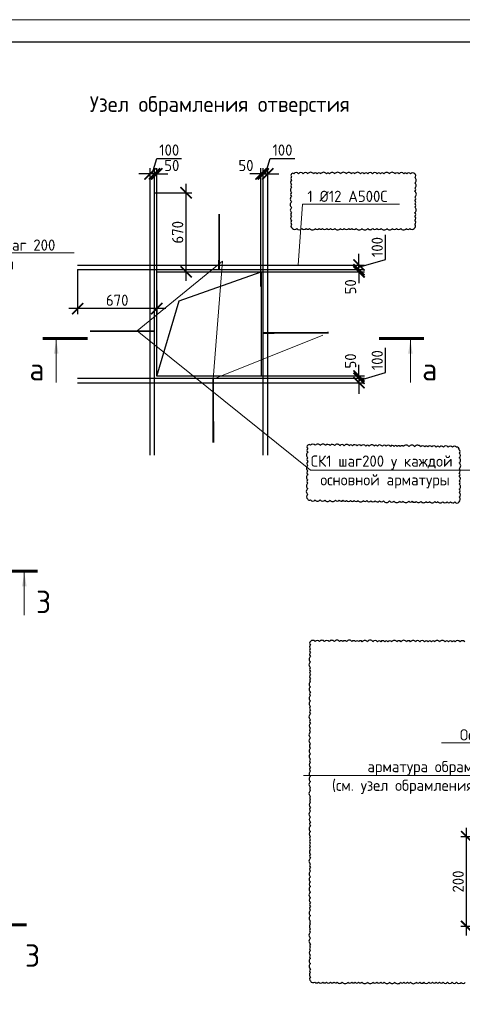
# Model space of a CAD drawing. Header units: millimetres. Extents: x -386473 to 311666, y -59273 to 291770.
# Tile 48 of 132: x -46388 to -36525, y 15991 to 37946. Entities that reach past the tile are written whole.
import ezdxf
from ezdxf import colors
from ezdxf.entities.mleader import LeaderData, LeaderLine
from ezdxf.math import Vec2, Vec3

# ---------------------------------------------------------------- set-up
doc = ezdxf.new("R2010")
doc.units = ezdxf.units.MM
for name, color, linetype, lineweight in [('Арматура', 152, 'Continuous', 40), ('подоснова', 151, 'Continuous', 5), ('размер', 1, 'Continuous', 25), ('РАЗМЕРЫ', 1, 'Continuous', 9), ('ТОНКИЕ', 7, 'Continuous', 9), ('Узлы', 7, 'Continuous', 0)]:
    doc.layers.add(name, color=color, linetype=linetype, lineweight=lineweight)
doc.layers.add('ТОЛСТЫЕ_ОСНОВНЫЕ', color=6, linetype='Continuous')
doc.styles.add('GOST-2.304_Type-B', font='GOST_Common.ttf')
doc.dimstyles.new('СПДС', dxfattribs={"dimscale": 100, "dimtxt": 2.5, "dimasz": 2.5, "dimexe": 1.25, "dimexo": 0, "dimtad": 1, "dimdec": 0, "dimtxsty": 'GOST-2.304_Type-B', "dimblk": 'ARCHTICK', "dimcen": 2.5, "dimdle": 2, "dimadec": 0, "dimazin": 2, "dimtfac": 0.75, "dimtdec": 0, "dimtmove": 1, "dimatfit": 3, "dimfxl": 1, "dimtolj": 1, "dimarcsym": 1})

# ---------------------------------------------------------------- blocks, each defined once
blk = doc.blocks.new('*U44')
at = {"layer": 'ТОЛСТЫЕ_ОСНОВНЫЕ', "color": 6}
blk.add_lwpolyline([(20, 5), (886, 5), (886, 415), (20, 415)], close=True, dxfattribs=at)
at = {"layer": 'ТОНКИЕ'}
blk.add_lwpolyline([(0, 0), (891, 0), (891, 420), (0, 420)], close=True, dxfattribs=at)
blk = doc.blocks.new('_None')
blk = doc.blocks.new('_ArchTick')
at = {"color": 0, "linetype": 'ByBlock', "const_width": 0.15}
blk.add_lwpolyline([(-0.5, -0.5), (0.5, 0.5)], dxfattribs=at)
blk = doc.blocks.new('*D711')
at = {"layer": 'DEFPOINTS', "color": 0, "transparency": 16777216}
for p in [(-43384, 34087), (-42680, 34087), (-43334, 32324)]:
    blk.add_point(p, dxfattribs=at)
at = {"layer": 'размер', "color": 0, "lineweight": -2, "transparency": 16777216}
for p, q in [((-42680, 32124), (-42680, 34287)), ((-43384, 34087), (-42555, 34087)), ((-43334, 32324), (-42555, 32324))]:
    blk.add_line(p, q, dxfattribs=at)
at = {"layer": 'размер', "color": 0, "lineweight": -2, "transparency": 16777216, "xscale": 250, "yscale": 250, "zscale": 250}
for p, rotation in [((-42680, 34087), 90), ((-42680, 32324), 270)]:
    blk.add_blockref('_ArchTick', p, dxfattribs=dict(at, rotation=rotation))
at = {"layer": 'размер', "color": 0, "transparency": 16777216, "insert": (-42868, 33206), "char_height": 250, "attachment_point": 5, "rotation": 90, "style": 'GOST-2.304_Type-B'}
blk.add_mtext('\\A1;670', dxfattribs=at)
blk = doc.blocks.new('*D712')
at = {"layer": 'DEFPOINTS', "color": 0, "transparency": 16777216}
for p in [(-45097, 32374), (-43334, 31911), (-45097, 31503)]:
    blk.add_point(p, dxfattribs=at)
at = {"layer": 'размер', "color": 0, "lineweight": -2, "transparency": 16777216}
for p, q in [((-45097, 32374), (-45097, 31378)), ((-43334, 31911), (-43334, 31378)), ((-43134, 31503), (-45297, 31503))]:
    blk.add_line(p, q, dxfattribs=at)
at = {"layer": 'размер', "color": 0, "lineweight": -2, "transparency": 16777216, "xscale": 250, "yscale": 250, "zscale": 250, "rotation": 180}
blk.add_blockref('_ArchTick', (-45097, 31503), dxfattribs=at)
at = {"layer": 'размер', "color": 0, "lineweight": -2, "transparency": 16777216, "xscale": 250, "yscale": 250, "zscale": 250}
blk.add_blockref('_ArchTick', (-43334, 31503), dxfattribs=at)
at = {"layer": 'размер', "color": 0, "transparency": 16777216, "insert": (-44216, 31690), "char_height": 250, "attachment_point": 5, "style": 'GOST-2.304_Type-B'}
blk.add_mtext('\\A1;670', dxfattribs=at)
blk = doc.blocks.new('*D713')
at = {"layer": 'DEFPOINTS', "color": 0, "transparency": 16777216}
for p in [(-41337, 32374), (-41337, 32324), (-38827, 32374)]:
    blk.add_point(p, dxfattribs=at)
at = {"layer": 'размер', "color": 0, "lineweight": -2, "transparency": 16777216}
for p, q in [((-38827, 32374), (-38827, 32624)), ((-41337, 32374), (-38702, 32374)), ((-41337, 32324), (-38702, 32324)), ((-38827, 32324), (-38827, 32374)), ((-38827, 32324), (-38827, 32074))]:
    blk.add_line(p, q, dxfattribs=at)
at = {"layer": 'размер', "color": 0, "lineweight": -2, "transparency": 16777216, "xscale": 250, "yscale": 250, "zscale": 250}
for p, rotation in [((-38827, 32374), 270), ((-38827, 32324), 90)]:
    blk.add_blockref('_ArchTick', p, dxfattribs=dict(at, rotation=rotation))
at = {"layer": 'размер', "color": 0, "transparency": 16777216, "insert": (-39015, 31989), "char_height": 250, "attachment_point": 5, "rotation": 90, "style": 'GOST-2.304_Type-B'}
blk.add_mtext('\\A1;50', dxfattribs=at)
blk = doc.blocks.new('*D714')
at = {"layer": 'DEFPOINTS', "color": 0, "transparency": 16777216}
for p in [(-41337, 32374), (-39247, 32474), (-38827, 32474)]:
    blk.add_point(p, dxfattribs=at)
at = {"layer": 'размер', "color": 0, "lineweight": -2, "transparency": 16777216}
for p, q in [((-38234, 32602), (-38234, 33152)), ((-38827, 32474), (-38827, 32724)), ((-38827, 32424), (-38234, 32602)), ((-41337, 32374), (-38702, 32374)), ((-39247, 32474), (-38702, 32474)), ((-38827, 32374), (-38827, 32474)), ((-38827, 32374), (-38827, 32474)), ((-38827, 32374), (-38827, 32124))]:
    blk.add_line(p, q, dxfattribs=at)
at = {"layer": 'размер', "color": 0, "lineweight": -2, "transparency": 16777216, "xscale": 250, "yscale": 250, "zscale": 250}
for p, rotation in [((-38827, 32474), 270), ((-38827, 32374), 90)]:
    blk.add_blockref('_ArchTick', p, dxfattribs=dict(at, rotation=rotation))
at = {"layer": 'размер', "color": 0, "transparency": 16777216, "insert": (-38421, 32877), "char_height": 250, "attachment_point": 5, "rotation": 90, "style": 'GOST-2.304_Type-B'}
blk.add_mtext('\\A1;100', dxfattribs=at)
blk = doc.blocks.new('*D705')
at = {"layer": 'DEFPOINTS', "color": 0, "transparency": 16777216}
for p in [(-41337, 30001), (-41337, 29951), (-38827, 29951)]:
    blk.add_point(p, dxfattribs=at)
at = {"layer": 'размер', "color": 0, "lineweight": -2, "transparency": 16777216}
for p, q in [((-38827, 30001), (-38827, 30251)), ((-41337, 30001), (-38702, 30001)), ((-41337, 29951), (-38702, 29951)), ((-38827, 30001), (-38827, 29951)), ((-38827, 29951), (-38827, 29701))]:
    blk.add_line(p, q, dxfattribs=at)
at = {"layer": 'размер', "color": 0, "lineweight": -2, "transparency": 16777216, "xscale": 250, "yscale": 250, "zscale": 250}
for p, rotation in [((-38827, 30001), 270), ((-38827, 29951), 90)]:
    blk.add_blockref('_ArchTick', p, dxfattribs=dict(at, rotation=rotation))
at = {"layer": 'размер', "color": 0, "transparency": 16777216, "insert": (-39015, 30336), "char_height": 250, "attachment_point": 5, "rotation": 90, "style": 'GOST-2.304_Type-B'}
blk.add_mtext('\\A1;50', dxfattribs=at)
blk = doc.blocks.new('*D706')
at = {"layer": 'DEFPOINTS', "color": 0, "transparency": 16777216}
for p in [(-41337, 29951), (-39247, 29851), (-38827, 29851)]:
    blk.add_point(p, dxfattribs=at)
at = {"layer": 'размер', "color": 0, "lineweight": -2, "transparency": 16777216}
for p, q in [((-38234, 30079), (-38234, 30629)), ((-38827, 29951), (-38827, 30201)), ((-38827, 29901), (-38234, 30079)), ((-41337, 29951), (-38702, 29951)), ((-38827, 29951), (-38827, 29851)), ((-38827, 29951), (-38827, 29851)), ((-39247, 29851), (-38702, 29851)), ((-38827, 29851), (-38827, 29601))]:
    blk.add_line(p, q, dxfattribs=at)
at = {"layer": 'размер', "color": 0, "lineweight": -2, "transparency": 16777216, "xscale": 250, "yscale": 250, "zscale": 250}
for p, rotation in [((-38827, 29951), 270), ((-38827, 29851), 90)]:
    blk.add_blockref('_ArchTick', p, dxfattribs=dict(at, rotation=rotation))
at = {"layer": 'размер', "color": 0, "transparency": 16777216, "insert": (-38421, 30354), "char_height": 250, "attachment_point": 5, "rotation": 90, "style": 'GOST-2.304_Type-B'}
blk.add_mtext('\\A1;100', dxfattribs=at)
blk = doc.blocks.new('*D707')
at = {"layer": 'DEFPOINTS', "color": 0, "transparency": 16777216}
for p in [(-40961, 34507), (-41011, 31997), (-40961, 31997)]:
    blk.add_point(p, dxfattribs=at)
at = {"layer": 'размер', "color": 0, "lineweight": -2, "transparency": 16777216}
for p, q in [((-41011, 34507), (-41261, 34507)), ((-41011, 31997), (-41011, 34632)), ((-41011, 34507), (-40961, 34507)), ((-40961, 31997), (-40961, 34632)), ((-40961, 34507), (-40711, 34507))]:
    blk.add_line(p, q, dxfattribs=at)
at = {"layer": 'размер', "color": 0, "lineweight": -2, "transparency": 16777216, "xscale": 250, "yscale": 250, "zscale": 250}
blk.add_blockref('_ArchTick', (-41011, 34507), dxfattribs=at)
at = {"layer": 'размер', "color": 0, "lineweight": -2, "transparency": 16777216, "xscale": 250, "yscale": 250, "zscale": 250, "rotation": 180}
blk.add_blockref('_ArchTick', (-40961, 34507), dxfattribs=at)
at = {"layer": 'размер', "color": 0, "transparency": 16777216, "insert": (-41346, 34695), "char_height": 250, "attachment_point": 5, "style": 'GOST-2.304_Type-B'}
blk.add_mtext('\\A1;50', dxfattribs=at)
blk = doc.blocks.new('*D708')
at = {"layer": 'DEFPOINTS', "color": 0, "transparency": 16777216}
for p in [(-40861, 34507), (-40861, 34087), (-40961, 31997)]:
    blk.add_point(p, dxfattribs=at)
at = {"layer": 'размер', "color": 0, "lineweight": -2, "transparency": 16777216}
for p, q in [((-40911, 34507), (-40807, 34851)), ((-40807, 34851), (-40257, 34851)), ((-40961, 34507), (-41211, 34507)), ((-40961, 31997), (-40961, 34632)), ((-40961, 34507), (-40861, 34507)), ((-40961, 34507), (-40861, 34507)), ((-40861, 34087), (-40861, 34632)), ((-40861, 34507), (-40611, 34507))]:
    blk.add_line(p, q, dxfattribs=at)
at = {"layer": 'размер', "color": 0, "lineweight": -2, "transparency": 16777216, "xscale": 250, "yscale": 250, "zscale": 250}
blk.add_blockref('_ArchTick', (-40961, 34507), dxfattribs=at)
at = {"layer": 'размер', "color": 0, "lineweight": -2, "transparency": 16777216, "xscale": 250, "yscale": 250, "zscale": 250, "rotation": 180}
blk.add_blockref('_ArchTick', (-40861, 34507), dxfattribs=at)
at = {"layer": 'размер', "color": 0, "transparency": 16777216, "insert": (-40532, 35039), "char_height": 250, "attachment_point": 5, "style": 'GOST-2.304_Type-B'}
blk.add_mtext('\\A1;100', dxfattribs=at)
blk = doc.blocks.new('*D709')
at = {"layer": 'DEFPOINTS', "color": 0, "transparency": 16777216}
for p in [(-43384, 34507), (-43384, 31997), (-43334, 31997)]:
    blk.add_point(p, dxfattribs=at)
at = {"layer": 'размер', "color": 0, "lineweight": -2, "transparency": 16777216}
for p, q in [((-43384, 34507), (-43634, 34507)), ((-43384, 31997), (-43384, 34632)), ((-43334, 34507), (-43384, 34507)), ((-43334, 31997), (-43334, 34632)), ((-43334, 34507), (-43084, 34507))]:
    blk.add_line(p, q, dxfattribs=at)
at = {"layer": 'размер', "color": 0, "lineweight": -2, "transparency": 16777216, "xscale": 250, "yscale": 250, "zscale": 250}
blk.add_blockref('_ArchTick', (-43384, 34507), dxfattribs=at)
at = {"layer": 'размер', "color": 0, "lineweight": -2, "transparency": 16777216, "xscale": 250, "yscale": 250, "zscale": 250, "rotation": 180}
blk.add_blockref('_ArchTick', (-43334, 34507), dxfattribs=at)
at = {"layer": 'размер', "color": 0, "transparency": 16777216, "insert": (-42999, 34695), "char_height": 250, "attachment_point": 5, "style": 'GOST-2.304_Type-B'}
blk.add_mtext('\\A1;50', dxfattribs=at)
blk = doc.blocks.new('*D710')
at = {"layer": 'DEFPOINTS', "color": 0, "transparency": 16777216}
for p in [(-43484, 34507), (-43484, 34087), (-43384, 31997)]:
    blk.add_point(p, dxfattribs=at)
at = {"layer": 'размер', "color": 0, "lineweight": -2, "transparency": 16777216}
for p, q in [((-43434, 34507), (-43331, 34851)), ((-43331, 34851), (-42781, 34851)), ((-43484, 34507), (-43734, 34507)), ((-43484, 34087), (-43484, 34632)), ((-43384, 34507), (-43484, 34507)), ((-43384, 34507), (-43484, 34507)), ((-43384, 31997), (-43384, 34632)), ((-43384, 34507), (-43134, 34507))]:
    blk.add_line(p, q, dxfattribs=at)
at = {"layer": 'размер', "color": 0, "lineweight": -2, "transparency": 16777216, "xscale": 250, "yscale": 250, "zscale": 250}
blk.add_blockref('_ArchTick', (-43484, 34507), dxfattribs=at)
at = {"layer": 'размер', "color": 0, "lineweight": -2, "transparency": 16777216, "xscale": 250, "yscale": 250, "zscale": 250, "rotation": 180}
blk.add_blockref('_ArchTick', (-43384, 34507), dxfattribs=at)
at = {"layer": 'размер', "color": 0, "transparency": 16777216, "insert": (-43056, 35039), "char_height": 250, "attachment_point": 5, "style": 'GOST-2.304_Type-B'}
blk.add_mtext('\\A1;100', dxfattribs=at)
blk = doc.blocks.new('*D729')
at = {"layer": 'DEFPOINTS', "color": 0, "transparency": 16777216}
for p in [(-36430, 19729), (-35157, 19729), (-35238, 17729)]:
    blk.add_point(p, dxfattribs=at)
at = {"layer": 'РАЗМЕРЫ', "color": 0, "lineweight": -2, "transparency": 16777216}
for p, q in [((-36430, 17529), (-36430, 19929)), ((-35157, 19729), (-36555, 19729)), ((-35238, 17729), (-36555, 17729))]:
    blk.add_line(p, q, dxfattribs=at)
at = {"layer": 'РАЗМЕРЫ', "color": 0, "lineweight": -2, "transparency": 16777216, "xscale": 250, "yscale": 250, "zscale": 250}
for p, rotation in [((-36430, 19729), 90), ((-36430, 17729), 270)]:
    blk.add_blockref('_ArchTick', p, dxfattribs=dict(at, rotation=rotation))
at = {"layer": 'РАЗМЕРЫ', "color": 0, "lineweight": 0, "transparency": 16777216, "insert": (-36617, 18729), "char_height": 250, "attachment_point": 5, "rotation": 90, "style": 'GOST-2.304_Type-B'}
blk.add_mtext('\\A1;200', dxfattribs=at)

msp = doc.modelspace()

# ---------------------------------------------------------------- linework, layer by layer
at = {"color": 0, "linetype": 'ByBlock', "lineweight": 30, "ltscale": 100}
for p, q in [((-43484.1, 28237.3), (-43484.1, 34087.3)), ((-43384.1, 28237.3), (-43384.1, 34087.3)), ((-40960.6, 28237.3), (-40960.6, 34087.3)), ((-40860.6, 28237.3), (-40860.6, 34087.3)), ((-45097.4, 32474.1), (-39247.4, 32474.1)), ((-45097.4, 32374.1), (-39247.4, 32374.1)), ((-45097.4, 29950.6), (-39247.4, 29950.6)), ((-45097.4, 29850.6), (-39247.4, 29850.6))]:
    msp.add_line(p, q, dxfattribs=at)
at = {"color": 240, "true_color": 0xed1f24}
for points in [[(-40327.7, 34509.2, 0.5205671), (-40327.7, 34441.1, 0.5205671), (-40327.7, 34367.6, 0.5205671), (-40327.7, 34275.9, 0.5205671), (-40327.7, 34204, 0.5205671), (-40327.7, 34091.2, 0.5205671), (-40327.7, 34004.4, 0.5205671), (-40327.7, 33885.8, 0.5205671), (-40327.7, 33756.7, 0.5205671), (-40327.7, 33643.1, 0.5205671), (-40327.7, 33566.2, 0.5205671), (-40327.7, 33458.3, 0.5205671), (-40327.7, 33386.2, 0.5205671), (-40307.8, 33291.6, 0.5205671), (-40210.5, 33291.6, 0.5205671), (-40102.2, 33291.6, 0.5205671), (-40006.7, 33291.6, 0.5205671), (-39930.3, 33291.6, 0.5205671), (-39801.7, 33291.6, 0.5205671), (-39715.1, 33291.6, 0.5205671), (-39643.9, 33291.6, 0.5205671), (-39542.6, 33291.6, 0.5205671), (-39460.9, 33291.6, 0.5205671), (-39365.5, 33291.6, 0.5205671), (-39245.4, 33291.6, 0.5205671), (-39156.5, 33291.6, 0.5205671), (-39055.6, 33291.6, 0.5205671), (-38985.2, 33291.6, 0.5205671), (-38889.1, 33291.6, 0.5205671), (-38760, 33291.6, 0.5205671), (-38630.6, 33291.6, 0.5205671), (-38521.2, 33291.6, 0.5205671), (-38431.5, 33291.6, 0.5205671), (-38333.6, 33291.6, 0.5205671), (-38203.7, 33291.6, 0.5205671), (-38084.6, 33291.6, 0.5205671), (-37987.7, 33291.6, 0.5205671), (-37895.1, 33291.6, 0.5205671), (-37774.2, 33291.6, 0.5205671), (-37693.6, 33291.6, 0.5205671), (-37596.6, 33291.6, 0.5205671), (-37582.2, 33384.9, 0.5205671), (-37582.2, 33474.4, 0.5205671), (-37582.2, 33561.3, 0.5205671), (-37582.2, 33643, 0.5205671), (-37582.2, 33764.6, 0.5205671), (-37582.2, 33838, 0.5205671), (-37582.2, 33909.2, 0.5205671), (-37582.2, 33989.3, 0.5205671), (-37582.2, 34118.2, 0.5205671), (-37582.2, 34192.3, 0.5205671), (-37582.2, 34301.2, 0.5205671), (-37582.2, 34426.5, 0.5205671), (-37585.1, 34509.2, 0.5205671), (-37678.8, 34509.2, 0.5205671), (-37761.5, 34509.2, 0.5205671), (-37830.1, 34509.2, 0.5205671), (-37935.1, 34509.2, 0.5205671), (-38024.7, 34509.2, 0.5205671), (-38151.8, 34509.2, 0.5205671), (-38273.8, 34509.2, 0.5205671), (-38346.3, 34509.2, 0.5205671), (-38420.1, 34509.2, 0.5205671), (-38523.5, 34509.2, 0.5205671), (-38629.7, 34509.2, 0.5205671), (-38708.4, 34509.2, 0.5205671), (-38793.8, 34509.2, 0.5205671), (-38921.2, 34509.2, 0.5205671), (-38998.6, 34509.2, 0.5205671), (-39109.3, 34509.2, 0.5205671), (-39236.4, 34509.2, 0.5205671), (-39368, 34509.2, 0.5205671), (-39482.9, 34509.2, 0.5205671), (-39549.7, 34509.2, 0.5205671), (-39679.1, 34509.2, 0.5205671), (-39762, 34509.2, 0.5205671), (-39838.6, 34509.2, 0.5205671), (-39969.8, 34509.2, 0.5205671), (-40070.2, 34509.2, 0.5205671), (-40177.5, 34509.2, 0.5205671), (-40277.5, 34509.2, 0.5205671)], [(-39967.9, 28457.5, 0.5205671), (-39967.9, 28380, 0.5205671), (-39967.9, 28298.8, 0.5205671), (-39967.9, 28178.3, 0.5205671), (-39967.9, 28095.2, 0.5205671), (-39967.9, 28001.7, 0.5205671), (-39967.9, 27887, 0.5205671), (-39967.9, 27800.1, 0.5205671), (-39967.9, 27685.1, 0.5205671), (-39967.9, 27608.8, 0.5205671), (-39967.9, 27491.5, 0.5205671), (-39967.9, 27359.7, 0.5205671), (-39967.9, 27253.7, 0.5205671), (-39907.8, 27239.1, 0.5205671), (-39805.7, 27237.7, 0.5205671), (-39695.3, 27236.1, 0.5205671), (-39588.2, 27234.6, 0.5205671), (-39469.8, 27233, 0.5205671), (-39353.8, 27231.4, 0.5205671), (-39267.9, 27230.1, 0.5205671), (-39183.7, 27229, 0.5205671), (-39106, 27227.9, 0.5205671), (-39012.9, 27226.6, 0.5205671), (-38936.8, 27225.5, 0.5205671), (-38847.7, 27224.2, 0.5205671), (-38731.4, 27222.6, 0.5205671), (-38651.6, 27221.5, 0.5205671), (-38563.1, 27220.3, 0.5205671), (-38469.9, 27218.9, 0.5205671), (-38367.1, 27217.5, 0.5205671), (-38278.6, 27216.3, 0.5205671), (-38146, 27214.4, 0.5205671), (-38051.3, 27213.1, 0.5205671), (-37921.1, 27211.2, 0.5205671), (-37844.6, 27210.2, 0.5205671), (-37719.1, 27208.4, 0.5205671), (-37643.7, 27207.4, 0.5205671), (-37556.3, 27206.1, 0.5205671), (-37447.4, 27204.6, 0.5205671), (-37336.3, 27203, 0.5205671), (-37251.4, 27201.9, 0.5205671), (-37137.3, 27200.2, 0.5205671), (-37070.4, 27199.3, 0.5205671), (-36959, 27197.7, 0.5205671), (-36863.2, 27196.4, 0.5205671), (-36785.6, 27195.3, 0.5205671), (-36691.8, 27194, 0.5205671), (-36597.3, 27192.7, 0.5205671), (-36594.6, 27297, 0.5205671), (-36594.6, 27400.9, 0.5205671), (-36594.6, 27476, 0.5205671), (-36594.6, 27588.6, 0.5205671), (-36594.6, 27660.9, 0.5205671), (-36594.6, 27763, 0.5205671), (-36594.6, 27838.9, 0.5205671), (-36594.6, 27933.4, 0.5205671), (-36594.6, 28063.7, 0.5205671), (-36594.6, 28176.8, 0.5205671), (-36594.6, 28277.2, 0.5205671), (-36594.6, 28355.8, 0.5205671), (-36654.8, 28411, 0.5205671), (-36744.3, 28412.3, 0.5205671), (-36841, 28413.7, 0.5205671), (-36945.3, 28415.1, 0.5205671), (-37032.8, 28416.3, 0.5205671), (-37103.6, 28417.3, 0.5205671), (-37207.1, 28418.8, 0.5205671), (-37289.4, 28420, 0.5205671), (-37360.7, 28421, 0.5205671), (-37454.2, 28422.3, 0.5205671), (-37585.1, 28424.1, 0.5205671), (-37711.2, 28425.9, 0.5205671), (-37838.4, 28427.7, 0.5205671), (-37906.1, 28428.6, 0.5205671), (-37975.1, 28429.6, 0.5205671), (-38042.9, 28430.5, 0.5205671), (-38128.1, 28431.7, 0.5205671), (-38221, 28433, 0.5205671), (-38306.8, 28434.2, 0.5205671), (-38412.8, 28435.7, 0.5205671), (-38486.5, 28436.7, 0.5205671), (-38597.1, 28438.3, 0.5205671), (-38671.6, 28439.3, 0.5205671), (-38778.7, 28440.8, 0.5205671), (-38869.3, 28442.1, 0.5205671), (-38969.9, 28443.5, 0.5205671), (-39045.3, 28444.6, 0.5205671), (-39157.2, 28446.2, 0.5205671), (-39250.8, 28447.5, 0.5205671), (-39369.3, 28449.1, 0.5205671), (-39472.4, 28450.6, 0.5205671), (-39570.6, 28452, 0.5205671), (-39689.5, 28453.6, 0.5205671), (-39803.1, 28455.2, 0.5205671), (-39905.7, 28456.7, 0.5205671)]]:
    msp.add_lwpolyline(points, format="xyb", close=True, dxfattribs=at)
msp.add_lwpolyline([(-36471.7, 24072.2, 0.5205671), (-36576, 24072.4, 0.5205671), (-36680.9, 24072.7, 0.5205671), (-36750.2, 24072.8, 0.5205671), (-36832.6, 24073, 0.5205671), (-36906.6, 24073.2, 0.5205671), (-37031.2, 24073.4, 0.5205671), (-37140.5, 24073.7, 0.5205671), (-37214.1, 24073.8, 0.5205671), (-37289, 24074, 0.5205671), (-37363.8, 24074.2, 0.5205671), (-37469.2, 24074.4, 0.5205671), (-37566.8, 24074.6, 0.5205671), (-37675.7, 24074.9, 0.5205671), (-37766.6, 24075.1, 0.5205671), (-37893, 24075.3, 0.5205671), (-37982.1, 24075.5, 0.5205671), (-38098.9, 24075.8, 0.5205671), (-38182.8, 24076, 0.5205671), (-38254.7, 24076.1, 0.5205671), (-38340.9, 24076.3, 0.5205671), (-38412.9, 24076.5, 0.5205671), (-38515.3, 24076.7, 0.5205671), (-38641.1, 24077, 0.5205671), (-38753.5, 24077.2, 0.5205671), (-38832.9, 24077.4, 0.5205671), (-38906.7, 24077.6, 0.5205671), (-38984, 24077.8, 0.5205671), (-39105.8, 24078, 0.5205671), (-39184.2, 24078.2, 0.5205671), (-39257.9, 24078.4, 0.5205671), (-39376.1, 24078.6, 0.5205671), (-39490.9, 24078.9, 0.5205671), (-39596.6, 24079.1, 0.5205671), (-39708.3, 24079.4, 0.5205671), (-39803.7, 24079.6, 0.5205671), (-39907.9, 24079.8, 0.5205671), (-39907.9, 24001.9, 0.5205671), (-39907.9, 23917, 0.5205671), (-39907.9, 23839.8, 0.5205671), (-39907.9, 23744.4, 0.5205671), (-39907.9, 23626.3, 0.5205671), (-39907.9, 23496.1, 0.5205671), (-39907.9, 23413.3, 0.5205671), (-39907.9, 23341.3, 0.5205671), (-39907.9, 23251.5, 0.5205671), (-39907.9, 23184.6, 0.5205671), (-39907.9, 23068.5, 0.5205671), (-39907.9, 22957.9, 0.5205671), (-39907.9, 22875.2, 0.5205671), (-39907.9, 22755.8, 0.5205671), (-39907.9, 22631, 0.5205671), (-39907.9, 22556.3, 0.5205671), (-39907.9, 22467.3, 0.5205671), (-39907.9, 22335.4, 0.5205671), (-39907.9, 22255.8, 0.5205671), (-39907.9, 22149.5, 0.5205671), (-39907.9, 22064, 0.5205671), (-39907.9, 21933.1, 0.5205671), (-39907.9, 21801.9, 0.5205671), (-39907.9, 21704, 0.5205671), (-39907.9, 21576.1, 0.5205671), (-39907.9, 21459.7, 0.5205671), (-39907.9, 21383.5, 0.5205671), (-39907.9, 21280.6, 0.5205671), (-39907.9, 21187.3, 0.5205671), (-39907.9, 21075.5, 0.5205671), (-39907.9, 20958.7, 0.5205671), (-39907.9, 20827.9, 0.5205671), (-39907.9, 20757.1, 0.5205671), (-39907.9, 20626.4, 0.5205671), (-39907.9, 20558.4, 0.5205671), (-39907.9, 20489.9, 0.5205671), (-39907.9, 20385, 0.5205671), (-39907.9, 20295.3, 0.5205671), (-39907.9, 20166.4, 0.5205671), (-39907.9, 20059.9, 0.5205671), (-39907.9, 19966.8, 0.5205671), (-39907.9, 19841.8, 0.5205671), (-39907.9, 19735.8, 0.5205671), (-39907.9, 19656.6, 0.5205671), (-39907.9, 19585.3, 0.5205671), (-39907.9, 19509.1, 0.5205671), (-39907.9, 19438, 0.5205671), (-39907.9, 19339.8, 0.5205671), (-39907.9, 19248.6, 0.5205671), (-39907.9, 19119.1, 0.5205671), (-39907.9, 19044.2, 0.5205671), (-39907.9, 18958.1, 0.5205671), (-39907.9, 18832.9, 0.5205671), (-39907.9, 18720.3, 0.5205671), (-39907.9, 18619.4, 0.5205671), (-39907.9, 18494.5, 0.5205671), (-39907.9, 18362.8, 0.5205671), (-39907.9, 18257.6, 0.5205671), (-39907.9, 18179.9, 0.5205671), (-39907.9, 18087.7, 0.5205671), (-39907.9, 17968.2, 0.5205671), (-39907.9, 17846, 0.5205671), (-39907.9, 17776.1, 0.5205671), (-39907.9, 17677.1, 0.5205671), (-39907.9, 17599.8, 0.5205671), (-39907.9, 17467, 0.5205671), (-39907.9, 17336.3, 0.5205671), (-39907.9, 17266, 0.5205671), (-39907.9, 17193.4, 0.5205671), (-39907.9, 17087.2, 0.5205671), (-39907.9, 17015.5, 0.5205671), (-39907.9, 16901.1, 0.5205671), (-39907.9, 16781, 0.5205671), (-39907.9, 16700.6, 0.5205671), (-39907.9, 16602.2, 0.5205671), (-39907.9, 16513, 0.5205671), (-39809, 16488.5, 0.5205671), (-39729, 16488.3, 0.5205671), (-39630.1, 16488.1, 0.5205671), (-39552.5, 16487.9, 0.5205671), (-39462.4, 16487.7, 0.5205671), (-39385.9, 16487.6, 0.5205671), (-39314.6, 16487.4, 0.5205671), (-39199.6, 16487.2, 0.5205671), (-39073.4, 16486.9, 0.5205671), (-38988.2, 16486.7, 0.5205671), (-38914.1, 16486.5, 0.5205671), (-38834.8, 16486.3, 0.5205671), (-38762.3, 16486.2, 0.5205671), (-38636, 16485.9, 0.5205671), (-38517.6, 16485.6, 0.5205671), (-38430.1, 16485.5, 0.5205671), (-38339.3, 16485.3, 0.5205671), (-38263.3, 16485.1, 0.5205671), (-38140.2, 16484.8, 0.5205671), (-38031.6, 16484.6, 0.5205671), (-37898.9, 16484.3, 0.5205671), (-37829.5, 16484.1, 0.5205671), (-37748.8, 16483.9, 0.5205671), (-37677.5, 16483.8, 0.5205671), (-37551.4, 16483.5, 0.5205671), (-37470.1, 16483.3, 0.5205671), (-37379.9, 16483.1, 0.5205671), (-37271.6, 16482.9, 0.5205671), (-37188.4, 16482.7, 0.5205671), (-37109.6, 16482.5, 0.5205671), (-37036, 16482.4, 0.5205671), (-36953.5, 16482.2, 0.5205671), (-36857.3, 16482, 0.5205671), (-36749.8, 16481.7, 0.5205671), (-36655.6, 16481.5, 0.5205671), (-36550.3, 16481.3, 0.5205671), (-36457.9, 16481.1, 0.5205671)], format="xyb", dxfattribs=at)
at = {"layer": 'Арматура', "const_width": 40}
for points in [[(-41946.1, 32360.1), (-41942.7, 33615)], [(-44821.3, 31000.5), (-43372.6, 31001.4)], [(-40968.8, 30960.1), (-39504.6, 30965.8)], [(-42073.8, 28513.2), (-42076.3, 29964.9)]]:
    msp.add_lwpolyline(points, dxfattribs=at)
at = {"layer": 'размер'}
msp.add_lwpolyline([(-43334.1, 32324.1), (-41010.6, 32324.1), (-41010.6, 30000.6), (-43334.1, 30000.6)], close=True, dxfattribs=at)
msp.add_lwpolyline([(-43334.1, 30000.6), (-42831.9, 31675.4), (-41010.6, 32324.1)], dxfattribs=at)
at = {"layer": 'Узлы', "color": 1, "linetype": 'Continuous', "lineweight": 0}
for p, q in [((-45574.6, 30802.3, 3100), (-45574.6, 29852.3, 3100)), ((-37681.8, 30802.3, 3100), (-37681.8, 29852.3, 3100)), ((-46285.6, 25614.5, 3100), (-46285.6, 24664.5, 3100))]:
    msp.add_line(p, q, dxfattribs=at)
at = {"layer": 'Узлы', "color": 1, "linetype": 'Continuous', "lineweight": 0, "const_width": 70}
for points, elevation in [([(-45874.6, 30837.3), (-44874.6, 30837.3)], 3100), ([(-37381.8, 30837.3), (-38381.8, 30837.3)], 3100), ([(-45985.6, 25649.5), (-46985.6, 25649.5)], 3100), ([(-46231.6, 17764.2), (-47231.6, 17764.2)], 2940)]:
    msp.add_lwpolyline(points, dxfattribs=dict(at, elevation=elevation))
at = {"layer": 'Узлы', "color": 1, "linetype": 'Continuous', "lineweight": 0}
for points in [[(-45574.6, 30802.3, 3100), (-45624.9, 30501.9, 3100), (-45524.3, 30501.9, 3100)], [(-37681.8, 30802.3, 3100), (-37732.1, 30501.9, 3100), (-37631.5, 30501.9, 3100)], [(-46285.6, 25614.5, 3100), (-46335.9, 25314, 3100), (-46235.3, 25314, 3100)]]:
    msp.add_solid(points, dxfattribs=at)

# ---------------------------------------------------------------- block references
at = {"xscale": 100, "yscale": 100, "zscale": 100}
msp.add_blockref('*U44', (-105904.9, -4054.4), dxfattribs=at)

# ---------------------------------------------------------------- texts
at = {"layer": 'Узлы', "color": 7, "linetype": 'Continuous', "lineweight": 0, "insert": (-36970.6, 36239.5), "char_height": 350, "width": 9916.068, "attachment_point": 3, "style": 'GOST-2.304_Type-B'}
msp.add_mtext('\\pxqc;Узел обрамления отверстия', dxfattribs=at)
at = {"layer": 'Узлы', "color": 1, "linetype": 'Continuous', "lineweight": 0, "char_height": 500, "attachment_point": 5, "style": 'GOST-2.304_Type-B'}
for s, insert in [('а', (-46004.6, 30152.3, 3100)), ('а', (-37251.8, 30152.3, 3100)), ('3', (-45855.6, 24964.5, 3100)), ('3', (-46101.6, 17079.2, 2940))]:
    msp.add_mtext_dynamic_manual_height_columns(s, width=723.88, gutter_width=25, heights=[0], dxfattribs=dict(at, insert=insert))

# ---------------------------------------------------------------- dimensions: what is measured, and where the dimension line sits
at = {"layer": 'размер'}
for base, p1, p2, angle, picture, middle in [((-43484.1, 34507.4), (-43384.1, 31997.4), (-43484.1, 34087.3), 180, '*D710', (-43268.5, 35038.6)), ((-38827.3, 32474.1), (-41337.2, 32374.1), (-39247.4, 32474.1), 90, '*D714', (-38421.1, 32664.7)), ((-38827.3, 29850.6), (-41337.2, 29950.6), (-39247.4, 29850.6), 270, '*D706', (-38421.1, 30141.2))]:
    dim = msp.add_linear_dim(base=base, p1=p1, p2=p2, angle=angle, dimstyle='СПДС', dxfattribs=at)
    dim.commit()
    dim.dimension.update_dxf_attribs({"geometry": picture, "text_midpoint": middle})
dim = msp.add_linear_dim(base=(-40860.6, 34507.4), p1=(-40960.6, 31997.4), p2=(-40860.6, 34087.3), dimstyle='СПДС', dxfattribs=at)
dim.commit()
dim.dimension.update_dxf_attribs({"geometry": '*D708', "text_midpoint": (-40745, 35038.6)})
for base, p1, p2, angle, picture, middle in [((-43384.1, 34507.4), (-43334.1, 31997.4), (-43384.1, 31997.4), 180, '*D709', (-42998.8, 34507.4)), ((-38827.3, 32374.1), (-41337.2, 32324.1), (-41337.2, 32374.1), 90, '*D713', (-38827.3, 31988.7)), ((-38827.3, 29950.6), (-41337.2, 30000.6), (-41337.2, 29950.6), 270, '*D705', (-38827.3, 30335.9))]:
    dim = msp.add_linear_dim(base=base, p1=p1, p2=p2, angle=angle, dimstyle='СПДС', dxfattribs=at)
    dim.commit()
    dim.dimension.update_dxf_attribs({"geometry": picture, "text_midpoint": middle, "dimtype": 160})
dim = msp.add_linear_dim(base=(-40960.6, 34507.4), p1=(-41010.6, 31997.4), p2=(-40960.6, 31997.4), dimstyle='СПДС', dxfattribs=at)
dim.commit()
dim.dimension.update_dxf_attribs({"geometry": '*D707', "text_midpoint": (-41345.9, 34507.4), "dimtype": 160})
dim = msp.add_linear_dim(base=(-42680.4, 34087.3), p1=(-43334.1, 32324.1), p2=(-43384.1, 34087.3), angle=90, text='670', dimstyle='СПДС', dxfattribs=at)
dim.commit()
dim.dimension.update_dxf_attribs({"geometry": '*D711', "text_midpoint": (-42867.9, 33205.7)})
dim = msp.add_linear_dim(base=(-45097.4, 31502.9), p1=(-43334.1, 31910.6), p2=(-45097.4, 32374.1), text='670', dimstyle='СПДС', dxfattribs=at)
dim.commit()
dim.dimension.update_dxf_attribs({"geometry": '*D712', "text_midpoint": (-44215.7, 31690.4)})
at = {"layer": 'РАЗМЕРЫ', "color": 1, "lineweight": 0}
dim = msp.add_linear_dim(base=(-36429.6, 19728.6), p1=(-35237.9, 17728.8), p2=(-35157.3, 19728.6), angle=90, dimstyle='СПДС', override={"dimlfac": 0.1, "dimrnd": 5}, dxfattribs=at)
dim.commit()
dim.dimension.update_dxf_attribs({"geometry": '*D729', "text_midpoint": (-36617.1, 18728.7)})

# ---------------------------------------------------------------- leaders
at = {"layer": 'подоснова', "color": 2, "ltscale": 0.3}
ml = msp.add_multileader_mtext('Standard', dxfattribs=at)
ml.set_content(' 1 %%C12 А500С ', color=2, style='GOST-2.304_Type-B')
ml.set_leader_properties(color=256, linetype='ByLayer', lineweight=15)
ml.set_arrow_properties(name='NONE')
ml.build(insert=Vec2(0, 0))
ml.multileader.update_dxf_attribs({"text_left_attachment_type": 6, "text_right_attachment_type": 6, "dogleg_length": 0.1, "arrow_head_size": 18})
ctx = ml.context
ctx.base_point, ctx.char_height, ctx.arrow_head_size, ctx.landing_gap_size, ctx.plane_origin = Vec3(-40083.5, 33831.9), 250, 18, 20, Vec3(-43900.8, 43255)
ctx.left_attachment, ctx.right_attachment, ctx.text_align_type = 6, 6, 1
notes = []
notes.append((ctx, [(0, (1, 1, 0), (-40083.6, 33831.9), (1, 0), 0.1, [(0, [(-40179.1, 32474.1)], 0, [])])]))
ctx.mtext.insert, ctx.mtext.alignment, ctx.mtext.flow_direction = Vec3(-39160.1, 34131.9), 2, 5
ml = msp.add_multileader_mtext('Standard', dxfattribs=at)
ml.set_content('осн. сетка %%C10 А500С шаг 200\\Pпо всей площади', color=2, style='GOST-2.304_Type-B')
ml.set_leader_properties(color=256, linetype='ByLayer', lineweight=15)
ml.set_arrow_properties(name='NONE')
ml.build(insert=Vec2(0, 0))
ml.multileader.update_dxf_attribs({"text_left_attachment_type": 6, "text_right_attachment_type": 6, "dogleg_length": 0.1, "arrow_head_size": 18})
ctx = ml.context
ctx.base_point, ctx.char_height, ctx.arrow_head_size, ctx.landing_gap_size, ctx.plane_origin = Vec3(-50061.9, 32745.3), 250, 18, 20, Vec3(-54615.8, 34162.4)
ctx.left_attachment, ctx.right_attachment, ctx.text_align_type = 6, 6, 1
notes.append((ctx, [(0, (1, 1, 0), (-50062, 32745.3), (1, 0), 0.1, [(0, [(-52548.2, 29462.9)], 0, [])])]))
ctx.mtext.insert, ctx.mtext.alignment, ctx.mtext.flow_direction = Vec3(-47815.3, 33045.3), 2, 5
ml = msp.add_multileader_mtext('Standard', dxfattribs=at)
ml.set_content('СК1 шаг200 у каждой\\P основной арматуры', color=2, style='GOST-2.304_Type-B')
ml.set_leader_properties(color=256, linetype='ByLayer', lineweight=15)
ml.set_arrow_properties(name='NONE')
ml.build(insert=Vec2(0, 0))
ml.multileader.update_dxf_attribs({"text_left_attachment_type": 6, "text_right_attachment_type": 6, "dogleg_length": 0.1, "arrow_head_size": 18})
ctx = ml.context
ctx.base_point, ctx.char_height, ctx.arrow_head_size, ctx.landing_gap_size, ctx.plane_origin = Vec3(-39907.8, 27903.9), 250, 18, 20, Vec3(-43355.6, 41690.8)
ctx.left_attachment, ctx.right_attachment, ctx.text_align_type = 6, 6, 1
notes.append((ctx, [(0, (1, 1, 0), (-39907.9, 27903.9), (1, 0), 0.1, [(3, [(-39633.9, 30909.9), (-42075.5, 29926.6), (-41871.8, 32561), (-43771.1, 31004.7)], 0, [])])]))
ctx.mtext.insert, ctx.mtext.alignment, ctx.mtext.flow_direction = Vec3(-38321.9, 28228.9), 2, 5
ml = msp.add_multileader_mtext('Standard', dxfattribs=at)
ml.set_content('Осн. арм. %%C10 А500С\\Pшаг 200', color=2, style='GOST-2.304_Type-B')
ml.set_leader_properties(color=256, linetype='ByLayer', lineweight=15)
ml.set_arrow_properties(name='NONE')
ml.build(insert=Vec2(0, 0))
ml.multileader.update_dxf_attribs({"text_left_attachment_type": 6, "text_right_attachment_type": 6, "dogleg_length": 0.1, "arrow_head_size": 18})
ctx = ml.context
ctx.base_point, ctx.char_height, ctx.arrow_head_size, ctx.landing_gap_size, ctx.plane_origin = Vec3(-36555.8, 21825.2, 200), 250, 18, 20, Vec3(-43489, 26208.4, 200)
ctx.left_attachment, ctx.right_attachment, ctx.text_align_type = 6, 6, 1
notes.append((ctx, [(1, (1, 1, 0), (-33608.8, 21825.2, 200), (-1, 0), 0.1, [(4, [(-31949.3, 18192.4, 200), (-33878.4, 19368.6, 200), (-31934.1, 19336.6, 200)], 0, [])])]))
ctx.mtext.insert, ctx.mtext.alignment, ctx.mtext.flow_direction = Vec3(-35082.3, 22125.2, 200), 2, 5
ml = msp.add_multileader_mtext('Standard', dxfattribs=at)
ml.set_content('арматура обрамления \\P(см. узел обрамления отверстий', color=2, style='GOST-2.304_Type-B')
ml.set_leader_properties(color=256, linetype='ByLayer', lineweight=15)
ml.set_arrow_properties(name='NONE')
ml.build(insert=Vec2(0, 0))
ml.multileader.update_dxf_attribs({"text_left_attachment_type": 6, "text_right_attachment_type": 6, "dogleg_length": 0.1, "arrow_head_size": 18})
ctx = ml.context
ctx.base_point, ctx.char_height, ctx.arrow_head_size, ctx.landing_gap_size, ctx.plane_origin = Vec3(-39469.2, 21091.5), 250, 18, 20, Vec3(-35210.2, 27216.4)
ctx.left_attachment, ctx.right_attachment, ctx.text_align_type = 6, 6, 1
notes.append((ctx, [(1, (1, 1, 0), (-34559.8, 21091.5), (-1, 0), 0.1, [(1, [(-32341.2, 19201.7), (-33421.2, 19173.1), (-32324, 18272), (-33504.2, 18215.1)], 0, [])])]))
ctx.mtext.insert, ctx.mtext.alignment, ctx.mtext.flow_direction = Vec3(-37014.5, 21416.5), 2, 5
for ctx, leaders in notes:
    for number, flags, end, landing, length, lines in leaders:
        leader = LeaderData()
        leader.index, (leader.has_last_leader_line, leader.has_dogleg_vector, leader.attachment_direction) = number, flags
        leader.last_leader_point, leader.dogleg_vector, leader.dogleg_length = Vec3(end), Vec3(landing), length
        for number, points, colour, breaks in lines:
            line = LeaderLine()
            line.index, line.vertices, line.color, line.breaks = number, Vec3.list(points), colors.encode_raw_color(colour), breaks
            leader.lines.append(line)
        ctx.leaders.append(leader)

doc.saveas('drawing.dxf')
